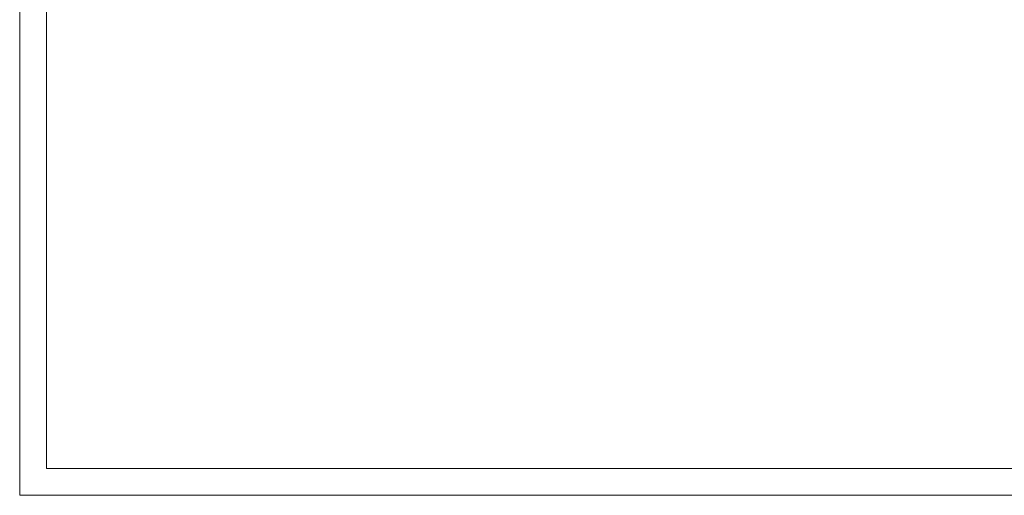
# Model space of a CAD drawing. Header units: millimetres. Extents: x -5207 to 173417, y -28809 to -6400.
# Tile 226 of 256: x 8146 to 9982, y -14634 to -13746. Entities that reach past the tile are written whole.
import ezdxf

# ---------------------------------------------------------------- set-up
doc = ezdxf.new("R2010")
doc.units = ezdxf.units.MM
doc.layers.add('m_tabela', color=7, linetype='Continuous', lineweight=15)

msp = doc.modelspace()

# ---------------------------------------------------------------- linework, layer by layer
at = {"layer": 'm_tabela'}
for p, q in [((8145.673, -8694.2257), (8145.673, -14634.2257)), ((8195.673, -8744.2257), (8195.673, -14584.2257)), ((8195.673, -14584.2257), (16505.673, -14584.2257)), ((8145.673, -14634.2257), (8155.673, -14634.2257)), ((8145.673, -14634.2257), (16555.673, -14634.2257))]:
    msp.add_line(p, q, dxfattribs=at)

doc.saveas('drawing.dxf')
